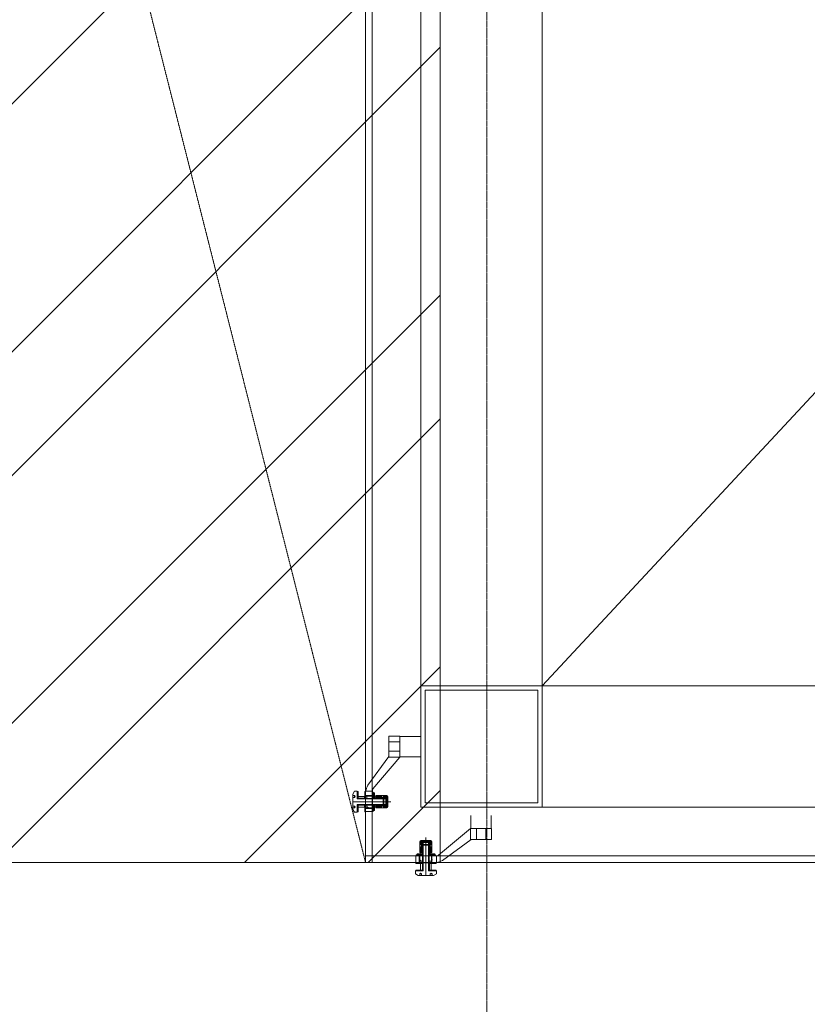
# Model space of a CAD drawing. Header units: inches. Extents: x -647532 to 3008597, y -136987 to 2557681.
# Tile 6 of 153: x 53759 to 55186, y 20635 to 22420. Entities that reach past the tile are written whole.
import ezdxf
from ezdxf import colors
from ezdxf.entities.mleader import LeaderData, LeaderLine
from ezdxf.enums import TextEntityAlignment as Align
from ezdxf.math import Vec2, Vec3

# ---------------------------------------------------------------- set-up
doc = ezdxf.new("R2010")
doc.units = ezdxf.units.IN
doc.header["$MEASUREMENT"] = 0
for name, pattern in [('a_base _85_a_base _85_WEST PTB LVL 2 - FACADE$0$DASHED', [0.75, 0.5, -0.25]), ('CENTER', [2, 1.25, -0.25, 0.25, -0.25]), ('DASHED2', [0.375, 0.25, -0.125])]:
    doc.linetypes.add(name, pattern=pattern)
for name, color, linetype, lineweight in [('ANNO-GRID', 8, 'DASHED2', 5), ('ELE', 8, 'Continuous', 5), ('FURN', 8, 'Continuous', 5), ('FURN-HATCH', 8, 'Continuous', 5), ('HAT', 8, 'Continuous', 5), ('YD-EXTERNAL 4', 8, 'Continuous', 5)]:
    doc.layers.add(name, color=color, linetype=linetype, lineweight=lineweight)
doc.layers.add('ARCH', color=8, linetype='Continuous')
doc.styles.add('ARIAL', font='arial.ttf')
doc.styles.get("Standard").update_dxf_attribs({"font": 'arial.ttf'})

# ---------------------------------------------------------------- blocks, each defined once
blk = doc.blocks.new('_TagSlot')
at = {"color": 0, "linetype": 'ByBlock', "lineweight": -2, "transparency": 16777216}
for p, q in [((-4, 4), (4, 4)), ((-4, -4), (4, -4))]:
    blk.add_line(p, q, dxfattribs=at)
for centre, start, end in [((-4, 0), 90, 270), ((4, 0), 270, 90)]:
    blk.add_arc(centre, 4, start, end, dxfattribs=at)
at = {"layer": 'FURN', "color": 0, "transparency": 16777216, "style": 'ARIAL'}
blk.add_attdef('M-01', text='', height=2.5, dxfattribs=at).set_placement((0, -1.5), align=Align.CENTER)
blk = doc.blocks.new('_DotSmall')
at = {"color": 0, "linetype": 'ByBlock', "const_width": 0.5}
blk.add_lwpolyline([(-0.0625, 0, 1), (0.0625, 0, 1)], format="xyb", close=True, dxfattribs=at)
blk = doc.blocks.new('ARCH')
at = {"layer": 'HAT'}
h = blk.add_hatch(dxfattribs=at)
h.set_pattern_fill('ANSI32', color=256, scale=50)
h.set_pattern_definition([(45, (76894.55, 12639.06), (-336.7596, 336.7596), []), (45, (77119.05, 12639.06), (-336.7596, 336.7596), [])])
h.paths.add_polyline_path([(54520.606, 30779.057), (54520.606, 20892.366), (50121.851, 20892.366), (50121.851, 36450.363), (53690.606, 36450.363), (53690.606, 35062.363), (53955.606, 35062.363), (53955.606, 30779.057)])
at = {"layer": 'YD-EXTERNAL 4', "linetype": 'Continuous'}
for points in [[(54399.606, 21008.615), (54401.606, 21008.615), (54401.606, 21018.364), (54399.606, 21018.364)], [(54414.354, 21013.364), (54404.105, 21013.364), (54404.105, 21008.365), (54422.104, 21008.365), (54422.104, 21007.366), (54423.104, 21007.365), (54424.103, 21002.365), (54426.103, 21002.365), (54426.103, 21011.365), (54426.101, 21011.463), (54426.094, 21011.561), (54426.082, 21011.658), (54426.065, 21011.755), (54426.043, 21011.85), (54426.017, 21011.945), (54425.986, 21012.038), (54425.951, 21012.13), (54425.911, 21012.22), (54425.867, 21012.307), (54425.819, 21012.393), (54425.766, 21012.476), (54425.71, 21012.556), (54425.649, 21012.633), (54425.585, 21012.708), (54425.517, 21012.779), (54425.446, 21012.846), (54425.372, 21012.91), (54425.295, 21012.971), (54425.214, 21013.027), (54425.132, 21013.08), (54425.046, 21013.128), (54424.958, 21013.172), (54424.869, 21013.212), (54424.777, 21013.247), (54424.684, 21013.278), (54424.589, 21013.304), (54424.494, 21013.326), (54424.397, 21013.343), (54424.299, 21013.355), (54424.202, 21013.362), (54424.103, 21013.364), (54417.854, 21013.364), (54417.854, 21010.365), (54416.104, 21009.365), (54414.354, 21010.365)], [(54404.105, 20996.366), (54404.105, 20991.367), (54414.354, 20991.367), (54414.354, 20994.366), (54416.104, 20995.366), (54417.854, 20994.366), (54417.854, 20991.367), (54424.103, 20991.367), (54424.202, 20991.369), (54424.299, 20991.376), (54424.397, 20991.388), (54424.494, 20991.405), (54424.589, 20991.427), (54424.684, 20991.453), (54424.777, 20991.483), (54424.869, 20991.519), (54424.958, 20991.559), (54425.046, 20991.603), (54425.132, 20991.651), (54425.214, 20991.704), (54425.295, 20991.76), (54425.372, 20991.821), (54425.446, 20991.885), (54425.517, 20991.952), (54425.585, 20992.023), (54425.649, 20992.098), (54425.71, 20992.175), (54425.766, 20992.255), (54425.819, 20992.338), (54425.867, 20992.424), (54425.911, 20992.511), (54425.951, 20992.601), (54425.986, 20992.693), (54426.017, 20992.786), (54426.043, 20992.88), (54426.065, 20992.976), (54426.082, 20993.073), (54426.094, 20993.17), (54426.101, 20993.268), (54426.103, 20993.366), (54426.103, 21002.365), (54424.103, 21002.365), (54423.104, 20997.366), (54422.104, 20997.367), (54422.104, 20996.366), (54418.504, 20996.371)], [(54401.606, 20996.115), (54399.606, 20996.115), (54399.606, 20986.367), (54401.606, 20986.367)], [(54483.976, 20910.365), (54488.975, 20910.365), (54488.975, 20928.363), (54489.976, 20928.363), (54489.975, 20929.363), (54494.974, 20930.363), (54494.974, 20932.363), (54485.975, 20932.363), (54485.877, 20932.36), (54485.779, 20932.353), (54485.682, 20932.341), (54485.585, 20932.324), (54485.489, 20932.303), (54485.395, 20932.277), (54485.302, 20932.246), (54485.21, 20932.211), (54485.12, 20932.171), (54485.033, 20932.127), (54484.947, 20932.078), (54484.864, 20932.026), (54484.784, 20931.969), (54484.707, 20931.909), (54484.632, 20931.845), (54484.561, 20931.777), (54484.494, 20931.706), (54484.429, 20931.632), (54484.369, 20931.554), (54484.313, 20931.474), (54484.26, 20931.391), (54484.212, 20931.306), (54484.168, 20931.218), (54484.128, 20931.128), (54484.092, 20931.037), (54484.062, 20930.944), (54484.035, 20930.849), (54484.014, 20930.753), (54483.997, 20930.657), (54483.985, 20930.559), (54483.978, 20930.461), (54483.976, 20930.363), (54483.976, 20924.114), (54486.975, 20924.114), (54487.975, 20922.364), (54486.975, 20920.614), (54483.976, 20920.614)], [(54494.974, 20932.363), (54494.974, 20930.363), (54499.974, 20929.363), (54499.975, 20928.363), (54500.974, 20928.363), (54500.974, 20910.365), (54505.973, 20910.365), (54505.973, 20920.614), (54502.974, 20920.614), (54501.974, 20922.364), (54502.974, 20924.114), (54505.973, 20924.114), (54505.973, 20930.363), (54505.971, 20930.461), (54505.964, 20930.559), (54505.952, 20930.657), (54505.935, 20930.753), (54505.913, 20930.849), (54505.887, 20930.944), (54505.856, 20931.037), (54505.821, 20931.128), (54505.781, 20931.218), (54505.737, 20931.306), (54505.689, 20931.391), (54505.636, 20931.474), (54505.58, 20931.554), (54505.519, 20931.632), (54505.455, 20931.706), (54505.388, 20931.777), (54505.316, 20931.845), (54505.242, 20931.909), (54505.165, 20931.969), (54505.084, 20932.026), (54505.002, 20932.078), (54504.916, 20932.127), (54504.828, 20932.171), (54504.739, 20932.211), (54504.647, 20932.246), (54504.554, 20932.277), (54504.459, 20932.303), (54504.364, 20932.324), (54504.267, 20932.341), (54504.169, 20932.353), (54504.072, 20932.36), (54503.973, 20932.363)], [(54488.724, 20907.865), (54478.976, 20907.865), (54478.976, 20905.866), (54488.724, 20905.866)], [(54501.224, 20905.866), (54510.973, 20905.866), (54510.973, 20907.865), (54501.224, 20907.865)]]:
    blk.add_hatch(color=256, dxfattribs=at).paths.add_polyline_path(points)
h = blk.add_hatch(dxfattribs=at)
h.set_pattern_fill('A_BASE__85_A_BASE__85_AN_5B', color=256, style=0, pattern_type=2)
h.set_pattern_definition([(135, (55251.396, 19751.71), (44.9013, 44.9013), []), (45, (55251.396, 19751.71), (-44.9013, 44.9013), [])])
h.paths.add_polyline_path([(54370.606, 20996.115), (54370.606, 20983.866), (54372.106, 20983.866), (54372.106, 20996.115)])
h = blk.add_hatch(dxfattribs=at)
h.set_pattern_fill('A_BASE__85_A_BASE__85_AN_5B', color=256, style=0, pattern_type=2)
h.set_pattern_definition([(135, (55254.75, 19674.74), (84.1905, 84.1905), []), (45, (55254.75, 19674.74), (-84.1905, 84.1905), [])])
h.paths.add_polyline_path([(54383.855, 20992.616), (54383.855, 20996.116), (54372.357, 20996.116), (54372.357, 20992.616)])
h = blk.add_hatch(dxfattribs=at)
h.set_pattern_fill('A_BASE__85_A_BASE__85_AN_5B', color=256, style=0, pattern_type=2)
h.set_pattern_definition([(135, (55264.896, 19751.71), (44.9013, 44.9013), []), (45, (55264.896, 19751.71), (-44.9013, 44.9013), [])])
h.paths.add_polyline_path([(54384.106, 20996.115), (54384.106, 20983.866), (54385.606, 20983.866), (54385.606, 20996.115)])
h = blk.add_hatch(dxfattribs=at)
h.set_pattern_fill('A_BASE__85_A_BASE__85_AN_5B', color=256, style=0, pattern_type=2)
h.set_pattern_definition([(135, (55305.35, 19066.3), (56.127, 56.127), []), (45, (55305.35, 19066.3), (-56.127, 56.127), [])])
h.paths.add_polyline_path([(54388.106, 20996.365), (54388.106, 20991.365), (54398.106, 20991.365), (54398.106, 20984.865), (54399.606, 20984.865), (54399.606, 20986.523), (54399.206, 20986.523), (54399.206, 20986.923), (54399.606, 20986.923), (54399.606, 20989.728), (54399.206, 20989.728), (54399.206, 20990.128), (54399.606, 20990.128), (54399.606, 20996.365)])
h = blk.add_hatch(dxfattribs=at)
h.set_pattern_fill('A_BASE__85_A_BASE__85_AN_5B', color=256, style=0, pattern_type=2)
h.set_pattern_definition([(135, (52558.91, 21811.61), (56.127, 56.127), []), (45, (52558.91, 21811.61), (-56.127, 56.127), [])])
h.paths.add_polyline_path([(54479.132, 20905.866), (54477.474, 20905.866), (54477.474, 20904.366), (54483.974, 20904.366), (54483.974, 20894.366), (54488.974, 20894.366), (54488.974, 20905.866), (54482.737, 20905.866), (54482.737, 20905.466), (54482.337, 20905.466), (54482.337, 20905.866), (54479.532, 20905.866), (54479.532, 20905.466), (54479.132, 20905.466)])
h = blk.add_hatch(dxfattribs=at)
h.set_pattern_fill('A_BASE__85_A_BASE__85_AN_5B', color=256, style=0, pattern_type=2)
h.set_pattern_definition([(135, (53244.32, 21771.156), (44.9013, 44.9013), []), (45, (53244.32, 21771.156), (-44.9013, 44.9013), [])])
h.paths.add_polyline_path([(54488.724, 20890.366), (54488.724, 20891.866), (54476.475, 20891.866), (54476.475, 20890.366)])
h = blk.add_hatch(dxfattribs=at)
h.set_pattern_fill('A_BASE__85_A_BASE__85_AN_5B', color=256, style=0, pattern_type=2)
h.set_pattern_definition([(135, (53244.32, 21757.656), (44.9013, 44.9013), []), (45, (53244.32, 21757.656), (-44.9013, 44.9013), [])])
h.paths.add_polyline_path([(54488.724, 20876.866), (54488.724, 20878.366), (54476.475, 20878.366), (54476.475, 20876.866)])
h = blk.add_hatch(dxfattribs=at)
h.set_pattern_fill('A_BASE__85_A_BASE__85_AN_5B', color=256, style=0, pattern_type=2)
h.set_pattern_definition([(135, (53167.35, 21761.01), (84.1905, 84.1905), []), (45, (53167.35, 21761.01), (-84.1905, 84.1905), [])])
h.paths.add_polyline_path([(54485.225, 20890.115), (54485.225, 20878.616), (54488.725, 20878.616), (54488.725, 20890.115)])
at = {"layer": 'ANNO-GRID', "linetype": 'CENTER', "ltscale": 2}
blk.add_lwpolyline([(54605.606, 100744.751), (54605.606, 16993.064)], dxfattribs=at)
at = {"layer": 'ELE'}
blk.add_lwpolyline([(54520.606, 20892.366), (50036.85, 20892.366), (50036.85, 36450.363), (53755.606, 36450.363), (53892.246, 30924.451), (54520.606, 30940.236)], close=True, dxfattribs=at)
at = {"layer": 'YD-EXTERNAL 4', "linetype": 'a_base _85_a_base _85_WEST PTB LVL 2 - FACADE$0$DASHED'}
blk.add_line((50445.61, 36450.363), (54385.606, 20892.366), dxfattribs=at)
at = {"layer": 'YD-EXTERNAL 4', "linetype": 'Continuous'}
for p, q in [((54385.606, 20892.366), (54385.606, 24362.366)), ((54397.606, 24350.366), (54397.606, 20892.366)), ((54705.606, 21212.366), (57405.606, 24112.366)), ((57405.606, 21212.365), (54485.606, 21212.365)), ((57405.606, 21212.313), (54705.606, 21212.313)), ((54427.606, 21121.365), (54427.606, 21083.365)), ((54447.606, 21121.365), (54427.606, 21121.365)), ((54447.606, 21110.865), (54427.606, 21110.865)), ((54447.606, 21121.365), (54447.606, 21083.365)), ((54427.606, 21093.865), (54447.606, 21093.865)), ((54427.606, 21084.365), (54389.642, 21032.203)), ((54447.606, 21083.365), (54399.083, 21025.452)), ((54447.606, 21083.365), (54427.606, 21083.365)), ((54362.606, 21016.365), (54365.606, 21021.365)), ((54365.606, 21021.365), (54370.606, 21021.365)), ((54370.606, 21021.365), (54370.606, 21007.365)), ((54370.606, 21020.865), (54372.106, 21020.865)), ((54372.106, 21008.365), (54372.106, 21020.865)), ((54384.106, 21020.865), (54385.606, 21020.865)), ((54384.106, 21008.365), (54384.106, 21020.865)), ((54398.106, 21021.365), (54385.606, 21021.365)), ((54398.106, 20984.365), (54398.106, 21021.365)), ((54362.04, 21002.365), (54431.458, 21002.365)), ((54362.606, 20988.365), (54362.606, 21016.365)), ((54365.606, 21013.615), (54362.606, 21013.615)), ((54362.606, 21010.115), (54365.606, 21010.115)), ((54366.606, 21011.865), (54365.606, 21013.615)), ((54365.606, 21010.115), (54365.606, 21013.615)), ((54365.606, 21010.115), (54366.606, 21011.865)), ((54370.606, 21008.615), (54372.106, 21008.615)), ((54370.606, 21008.365), (54417.606, 21008.365)), ((54370.606, 21007.365), (54418.606, 21007.365)), ((54372.357, 21008.365), (54372.357, 21012.114)), ((54372.357, 21012.114), (54383.855, 21012.114)), ((54372.357, 21008.615), (54383.855, 21008.615)), ((54378.106, 21008.365), (54378.106, 21008.615)), ((54383.855, 21008.365), (54383.855, 21012.114)), ((54384.106, 21008.615), (54385.606, 21008.615)), ((54385.606, 21013.37), (54398.106, 21013.37)), ((54399.606, 21013.365), (54385.606, 21013.365)), ((54399.606, 21012.365), (54385.606, 21012.365)), ((54388.106, 21013.365), (54388.106, 21008.365)), ((54398.106, 21019.865), (54399.606, 21019.865)), ((54399.206, 21018.208), (54399.206, 21017.808)), ((54399.606, 21018.208), (54399.206, 21018.208)), ((54399.206, 21017.808), (54399.606, 21017.808)), ((54399.206, 21015.003), (54399.206, 21014.603)), ((54399.606, 21015.003), (54399.206, 21015.003)), ((54399.206, 21014.603), (54399.606, 21014.603)), ((54399.606, 21008.365), (54399.606, 21019.865)), ((54399.606, 21018.364), (54401.606, 21018.364)), ((54399.606, 21008.615), (54404.105, 21008.615)), ((54401.606, 21008.365), (54401.606, 21018.364)), ((54401.606, 21011.365), (54404.105, 21011.365)), ((54404.105, 21008.365), (54404.105, 21013.364)), ((54404.105, 21013.364), (54424.103, 21013.364)), ((54404.105, 21008.365), (54418.504, 21008.365)), ((54404.105, 21007.36), (54419.503, 21007.36)), ((54414.354, 21013.364), (54414.354, 21010.365)), ((54414.354, 21010.365), (54417.854, 21010.365)), ((54414.354, 21010.365), (54416.104, 21009.365)), ((54416.104, 21009.365), (54417.854, 21010.365)), ((54417.606, 20996.365), (54417.606, 21008.365)), ((54417.606, 21008.365), (54418.606, 21007.365)), ((54417.854, 21013.364), (54417.854, 21010.365)), ((54418.504, 21008.365), (54422.104, 21008.365)), ((54418.606, 20997.365), (54418.606, 21007.365)), ((54419.504, 21007.37), (54423.104, 21007.365)), ((54422.104, 20996.366), (54422.104, 21008.365)), ((54423.104, 20997.366), (54423.104, 21007.365)), ((54423.104, 21007.365), (54424.103, 21002.365)), ((54423.104, 20997.366), (54424.103, 21002.365)), ((54426.103, 20993.366), (54426.103, 21011.365)), ((54365.606, 20994.615), (54362.606, 20994.615)), ((54362.606, 20991.115), (54365.606, 20991.115)), ((54365.606, 20983.365), (54362.606, 20988.365)), ((54366.606, 20992.865), (54365.606, 20994.615)), ((54365.606, 20991.115), (54365.606, 20994.615)), ((54365.606, 20991.115), (54366.606, 20992.865)), ((54370.606, 20983.365), (54370.606, 20997.365)), ((54370.606, 20997.365), (54418.606, 20997.365)), ((54370.606, 20996.365), (54417.606, 20996.365)), ((54370.606, 20996.115), (54372.106, 20996.115)), ((54372.106, 20983.866), (54372.106, 20996.365)), ((54372.357, 20992.616), (54372.357, 20996.365)), ((54372.357, 20996.116), (54383.855, 20996.116)), ((54372.357, 20992.616), (54383.855, 20992.616)), ((54378.106, 20996.116), (54378.106, 20996.365)), ((54383.855, 20992.616), (54383.855, 20996.365)), ((54384.106, 20983.866), (54384.106, 20996.365)), ((54384.106, 20996.115), (54385.606, 20996.115)), ((54385.606, 20991.365), (54399.606, 20991.365)), ((54385.606, 20991.36), (54398.106, 20991.36)), ((54385.606, 20990.365), (54399.606, 20990.365)), ((54388.106, 20996.365), (54398.106, 20996.365)), ((54388.106, 20996.365), (54388.106, 20991.36)), ((54399.606, 20984.865), (54398.106, 20984.865)), ((54398.374, 20992.388), (54399.606, 20995.135)), ((54398.374, 20991.388), (54399.606, 20994.135)), ((54399.206, 20989.728), (54399.206, 20990.128)), ((54399.206, 20990.128), (54399.606, 20990.128)), ((54399.606, 20989.728), (54399.206, 20989.728)), ((54399.206, 20986.523), (54399.206, 20986.923)), ((54399.206, 20986.923), (54399.606, 20986.923)), ((54399.606, 20986.523), (54399.206, 20986.523)), ((54399.606, 20996.365), (54399.606, 20984.865)), ((54399.606, 20996.115), (54404.105, 20996.115)), ((54399.606, 20986.367), (54401.606, 20986.367)), ((54401.606, 20986.367), (54401.606, 20996.365)), ((54401.606, 20993.366), (54404.105, 20993.366)), ((54404.105, 20997.362), (54419.495, 20997.362)), ((54404.105, 20996.366), (54418.504, 20996.366)), ((54404.105, 20991.367), (54404.105, 20996.365)), ((54404.105, 20991.367), (54424.103, 20991.367)), ((54414.354, 20994.366), (54416.104, 20995.366)), ((54414.354, 20994.366), (54417.854, 20994.366)), ((54414.354, 20991.367), (54414.354, 20994.366)), ((54416.104, 20995.366), (54417.854, 20994.366)), ((54417.606, 20996.365), (54418.606, 20997.365)), ((54417.854, 20991.367), (54417.854, 20994.366)), ((54418.504, 20996.371), (54422.104, 20996.366)), ((54419.504, 20997.371), (54423.104, 20997.366)), ((54705.606, 20992.313), (57405.606, 20992.313)), ((54365.606, 20983.365), (54370.606, 20983.365)), ((54370.606, 20983.866), (54372.106, 20983.866)), ((54384.106, 20983.866), (54385.606, 20983.866)), ((54385.606, 20984.365), (54398.106, 20984.365)), ((54575.974, 20953.866), (54518.061, 20905.342)), ((54613.974, 20953.866), (54575.974, 20953.866)), ((54575.974, 20953.866), (54575.974, 20933.866)), ((54586.474, 20933.866), (54586.474, 20953.866)), ((54603.474, 20953.866), (54603.474, 20933.866)), ((54613.974, 20953.866), (54613.974, 20933.866)), ((54485.975, 20932.363), (54503.973, 20932.363)), ((54494.974, 20868.3), (54494.974, 20937.718)), ((54576.974, 20933.866), (54524.812, 20895.901)), ((54613.974, 20933.866), (54575.974, 20933.866)), ((54483.976, 20910.365), (54483.976, 20930.363)), ((54483.976, 20924.114), (54486.975, 20924.114)), ((54483.976, 20920.614), (54486.975, 20920.614)), ((54486.975, 20920.614), (54486.975, 20924.114)), ((54487.975, 20922.364), (54486.975, 20924.114)), ((54486.975, 20920.614), (54487.975, 20922.364)), ((54488.974, 20923.866), (54489.974, 20924.866)), ((54488.974, 20923.866), (54500.974, 20923.866)), ((54488.974, 20876.866), (54488.974, 20923.866)), ((54488.975, 20928.363), (54500.974, 20928.363)), ((54488.98, 20924.764), (54488.975, 20928.363)), ((54488.975, 20910.365), (54488.975, 20924.764)), ((54489.971, 20910.365), (54489.971, 20925.755)), ((54489.974, 20924.866), (54499.974, 20924.866)), ((54489.974, 20876.866), (54489.974, 20924.866)), ((54489.975, 20929.363), (54494.974, 20930.363)), ((54489.975, 20929.363), (54499.974, 20929.363)), ((54489.98, 20925.764), (54489.975, 20929.363)), ((54499.974, 20929.363), (54494.974, 20930.363)), ((54499.969, 20910.365), (54499.969, 20925.763)), ((54499.979, 20925.764), (54499.974, 20929.363)), ((54500.974, 20923.866), (54499.974, 20924.866)), ((54499.974, 20876.866), (54499.974, 20924.866)), ((54500.974, 20924.764), (54500.974, 20928.363)), ((54500.974, 20910.365), (54500.974, 20924.764)), ((54500.974, 20876.866), (54500.974, 20923.866)), ((54501.974, 20922.364), (54502.974, 20924.114)), ((54502.974, 20920.614), (54501.974, 20922.364)), ((54502.974, 20920.614), (54502.974, 20924.114)), ((54505.973, 20924.114), (54502.974, 20924.114)), ((54505.973, 20920.614), (54502.974, 20920.614)), ((54505.973, 20910.365), (54505.973, 20930.363)), ((54476.974, 20891.866), (54476.974, 20904.366)), ((54488.974, 20905.866), (54477.474, 20905.866)), ((54477.474, 20905.866), (54477.474, 20904.366)), ((54478.976, 20907.865), (54488.974, 20907.865)), ((54478.976, 20905.866), (54478.976, 20907.865)), ((54479.132, 20905.866), (54479.132, 20905.466)), ((54479.132, 20905.466), (54479.532, 20905.466)), ((54479.532, 20905.466), (54479.532, 20905.866)), ((54482.337, 20905.866), (54482.337, 20905.466)), ((54482.337, 20905.466), (54482.737, 20905.466)), ((54482.737, 20905.466), (54482.737, 20905.866)), ((54482.974, 20891.866), (54482.974, 20905.866)), ((54483.969, 20891.866), (54483.969, 20904.366)), ((54483.974, 20891.866), (54483.974, 20905.866)), ((54483.976, 20910.365), (54488.974, 20910.365)), ((54483.997, 20904.634), (54486.744, 20905.866)), ((54484.997, 20904.634), (54487.744, 20905.866)), ((54485.975, 20907.865), (54485.975, 20910.365)), ((54488.724, 20905.866), (54488.724, 20910.365)), ((54488.974, 20894.366), (54488.974, 20904.366)), ((54500.974, 20910.365), (54505.973, 20910.365)), ((54500.974, 20907.865), (54510.973, 20907.865)), ((54500.974, 20905.866), (54512.474, 20905.866)), ((54501.224, 20905.866), (54501.224, 20910.365)), ((54503.973, 20907.865), (54503.973, 20910.365)), ((54504.974, 20905.866), (54504.974, 20891.866)), ((54505.974, 20905.866), (54505.974, 20891.866)), ((54505.979, 20891.866), (54505.979, 20904.366)), ((54507.212, 20905.466), (54507.212, 20905.866)), ((54507.612, 20905.466), (54507.212, 20905.466)), ((54507.612, 20905.866), (54507.612, 20905.466)), ((54510.417, 20905.466), (54510.417, 20905.866)), ((54510.817, 20905.466), (54510.417, 20905.466)), ((54510.817, 20905.866), (54510.817, 20905.466)), ((54510.973, 20905.866), (54510.973, 20907.865)), ((54512.474, 20904.366), (54512.474, 20905.866)), ((54513.974, 20904.366), (54513.974, 20891.866)), ((57725.606, 20892.366), (54385.606, 20892.366)), ((54476.475, 20891.866), (54513.974, 20891.866)), ((54476.475, 20890.366), (54476.475, 20891.866)), ((54476.475, 20890.366), (54488.974, 20890.366)), ((54476.475, 20878.366), (54488.974, 20878.366)), ((54476.475, 20876.866), (54476.475, 20878.366)), ((54488.974, 20894.366), (54483.969, 20894.366)), ((54485.225, 20890.115), (54488.974, 20890.115)), ((54485.225, 20878.616), (54485.225, 20890.115)), ((54485.225, 20878.616), (54488.974, 20878.616)), ((54488.724, 20890.366), (54488.724, 20891.866)), ((54488.724, 20876.866), (54488.724, 20878.366)), ((54488.725, 20878.616), (54488.725, 20890.115)), ((54488.725, 20884.366), (54488.974, 20884.366)), ((54505.974, 20894.366), (54500.974, 20894.366)), ((54500.974, 20890.366), (54513.474, 20890.366)), ((54500.974, 20890.115), (54504.723, 20890.115)), ((54500.974, 20884.366), (54501.224, 20884.366)), ((54500.974, 20878.616), (54504.723, 20878.616)), ((54500.974, 20878.366), (54513.474, 20878.366)), ((54501.224, 20890.366), (54501.224, 20891.866)), ((54501.224, 20878.616), (54501.224, 20890.115)), ((54501.224, 20876.866), (54501.224, 20878.366)), ((54504.723, 20878.616), (54504.723, 20890.115)), ((54513.474, 20890.366), (54513.474, 20891.866)), ((54513.474, 20876.866), (54513.474, 20878.366)), ((54475.974, 20871.866), (54475.974, 20876.866)), ((54475.974, 20876.866), (54489.974, 20876.866)), ((54475.974, 20871.866), (54480.974, 20868.866)), ((54480.974, 20868.866), (54508.974, 20868.866)), ((54483.724, 20871.866), (54485.474, 20872.866)), ((54483.724, 20868.866), (54483.724, 20871.866)), ((54483.724, 20871.866), (54487.224, 20871.866)), ((54485.474, 20872.866), (54487.224, 20871.866)), ((54487.224, 20871.866), (54487.224, 20868.866)), ((54513.974, 20876.866), (54499.974, 20876.866)), ((54502.724, 20871.866), (54504.474, 20872.866)), ((54502.724, 20871.866), (54506.224, 20871.866)), ((54502.724, 20868.866), (54502.724, 20871.866)), ((54504.474, 20872.866), (54506.224, 20871.866)), ((54506.224, 20871.866), (54506.224, 20868.866)), ((54508.974, 20868.866), (54513.974, 20871.866)), ((54513.974, 20871.866), (54513.974, 20876.866))]:
    blk.add_line(p, q, dxfattribs=at)
at = {"layer": 'YD-EXTERNAL 4', "linetype": 'Continuous', "flags": 128}
for points in [[(54485.606, 20992.366), (57625.606, 20992.366), (57625.606, 24262.366)], [(54485.606, 24262.366), (54485.606, 20992.365), (54705.606, 20992.365)], [(54705.606, 20992.365), (54705.606, 24262.366)], [(54447.606, 21120.865), (54485.606, 21120.865)], [(54485.606, 21083.865), (54447.606, 21083.865)], [(54576.474, 20977.366), (54576.474, 20953.866)], [(54613.474, 20953.866), (54613.474, 20977.366)], [(54385.606, 20904.366), (57713.606, 20904.366)]]:
    blk.add_lwpolyline(points, dxfattribs=at)
blk.add_lwpolyline([(54697.606, 21000.365), (54697.606, 21204.365), (54493.606, 21204.365), (54493.606, 21000.365)], close=True, dxfattribs=at)
at = {"layer": 'YD-EXTERNAL 4', "linetype": 'Continuous'}
for centre, radius, start, end in [((54416.806, 21016.855), 31.2, 150.534253, 171.688363), ((54425.08, 21017.268), 27.255, 162.52747, 188.232947), ((54390.606, 20883.971), 129.496, 87.787192, 92.212808), ((54424.103, 21011.365), 2, 0, 90), ((54390.606, 21117.41), 126.143, 267.728345, 272.271655), ((54424.103, 20993.366), 2, 270, 0), ((54485.975, 20930.363), 2, 90, 180), ((54503.973, 20930.363), 2, 0, 90), ((54610.019, 20896.866), 126.143, 177.728345, 182.271655), ((54509.877, 20931.34), 27.255, 261.767053, 287.47253), ((54376.58, 20896.866), 129.496, 357.787192, 2.212808), ((54509.464, 20923.066), 31.2, 278.311637, 299.465747)]:
    blk.add_arc(centre, radius, start, end, dxfattribs=at)
at = {"layer": 'FURN-HATCH', "linetype": 'Continuous'}
ml = blk.add_multileader_block('Standard', dxfattribs=at)
ml.set_content('_TagSlot', color=256, scale=-11.71875)
ml.set_attribute('M-01', 'VNR1', width=0)
ml.set_leader_properties(color=256, linetype='ByLayer', lineweight=-1)
ml.set_arrow_properties(name='DOTSMALL')
ml.build(insert=Vec2(0, 0))
ml.multileader.update_dxf_attribs({"dogleg_length": 115.809, "arrow_head_size": 28.235})
ctx = ml.context
ctx.base_point, ctx.char_height, ctx.arrow_head_size, ctx.landing_gap_size, ctx.plane_origin = Vec3(101476.346, 52296.962), 200, 28.235, 4, Vec3(100757.024, 52076.672)
notes = []
notes.append((ctx, [(0, (0, 0, 0), (0, 0), (1, 0), 1, [])]))
ctx.block.insert, ctx.block.rotation, ctx.block.scale = Vec3(101570.096, 52296.962), 3.14159265, Vec3(-11.71875, 11.71875, 11.71875)
ml = blk.add_multileader_block('Standard', dxfattribs=at)
ml.set_content('_TagSlot', color=256, scale=-11.71875)
ml.set_attribute('M-01', 'VNR1', width=0)
ml.set_leader_properties(color=256, linetype='ByLayer', lineweight=-1)
ml.set_arrow_properties(name='DOTSMALL')
ml.build(insert=Vec2(0, 0))
ml.multileader.update_dxf_attribs({"dogleg_length": 115.809, "arrow_head_size": 28.235})
ctx = ml.context
ctx.base_point, ctx.char_height, ctx.arrow_head_size, ctx.landing_gap_size, ctx.plane_origin = Vec3(97954.669, 52254.917), 200, 28.235, 4, Vec3(97235.347, 52034.627)
notes.append((ctx, [(0, (0, 0, 0), (0, 0), (1, 0), 1, [])]))
ctx.block.insert, ctx.block.rotation, ctx.block.scale = Vec3(98048.419, 52254.917), 3.14159265, Vec3(-11.71875, 11.71875, 11.71875)
ml = blk.add_multileader_block('Standard', dxfattribs=at)
ml.set_content('_TagSlot', color=256, scale=-11.71875)
ml.set_attribute('M-01', 'VNR1', width=0)
ml.set_leader_properties(color=256, linetype='ByLayer', lineweight=-1)
ml.set_arrow_properties(name='DOTSMALL')
ml.build(insert=Vec2(0, 0))
ml.multileader.update_dxf_attribs({"dogleg_length": 115.809, "arrow_head_size": 28.235})
ctx = ml.context
ctx.base_point, ctx.char_height, ctx.arrow_head_size, ctx.landing_gap_size, ctx.plane_origin = Vec3(99751.234, 51693.272), 200, 28.235, 4, Vec3(99031.911, 51472.982)
notes.append((ctx, [(0, (0, 0, 0), (0, 0), (1, 0), 1, [])]))
ctx.block.insert, ctx.block.rotation, ctx.block.scale = Vec3(99844.984, 51693.272), 3.14159265, Vec3(-11.71875, 11.71875, 11.71875)
for ctx, leaders in notes:
    for number, flags, end, landing, length, lines in leaders:
        leader = LeaderData()
        leader.index, (leader.has_last_leader_line, leader.has_dogleg_vector, leader.attachment_direction) = number, flags
        leader.last_leader_point, leader.dogleg_vector, leader.dogleg_length = Vec3(end), Vec3(landing), length
        for number, points, colour, breaks in lines:
            line = LeaderLine()
            line.index, line.vertices, line.color, line.breaks = number, Vec3.list(points), colors.encode_raw_color(colour), breaks
            leader.lines.append(line)
        ctx.leaders.append(leader)

msp = doc.modelspace()

# ---------------------------------------------------------------- block references
at = {"layer": 'ARCH'}
msp.add_blockref('ARCH', (0, 0), dxfattribs=at)

doc.saveas('drawing.dxf')
